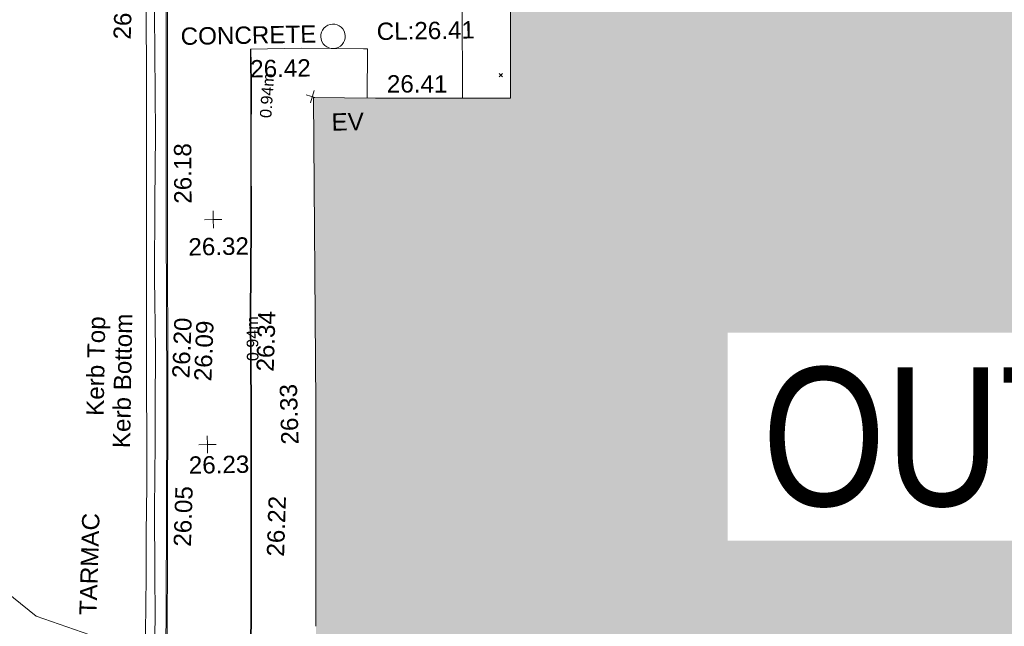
# Model space of a CAD drawing. Header units: millimetres. Extents: x -290717 to 520720, y -88450 to 287762.
# Tile 219 of 256: x -6642 to 14680, y 2741 to 15873. Entities that reach past the tile are written whole.
import ezdxf

# ---------------------------------------------------------------- set-up
doc = ezdxf.new("R2010")
doc.units = ezdxf.units.MM
doc.linetypes.add('IMPORT-UG_ELEC_LV_QLB2 _2_', pattern=[2700, 1500, -300.0000000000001, 0, -250, 150, -300.0000000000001, 0, -200])
doc.linetypes.add('IMPORT-UG_ELEC_STREET LIGHTING_QLB2 _2_', pattern=[2700, 1500, -300.0000000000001, 0, -250, 150, -300.0000000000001, 0, -200])
for name, color, linetype, lineweight, true_color in [('00_TOPO_BUILDING_OUTLINE', 5, 'Continuous', 9, 0x0000ff), ('00_TOPO_EAVE', 7, 'Continuous', 9, 0x666666), ('00_TOPO_KERB_BOTTOM', 1, 'Continuous', 9, 0xff0000), ('00_TOPO_KERB_TOP', 7, 'Continuous', 9, 0xa500a5), ('00_TOPO_LEVEL_SPOT', 7, 'Continuous', 9, 0x666666), ('00_TOPO_ROAD_MARKING_YELLOW_CONTINUOUS', 40, 'Continuous', 9, 0xffbf00), ('00_TOPO_SERV_MH', 7, 'Continuous', 9, 0x666666), ('00_UAV_BUILDING_OUTLINE', 5, 'Continuous', 9, 0x0000ff), ('00_UAV_FOOTPATH', 7, 'Continuous', 9, 0xa50000), ('01_DTM_CONTOUR_MNR', 7, 'Continuous', 9, 0xa5a552), ('12333-PUM-2D-U-0001-C01 - Rev2_REVIT IMPORT_dwg', 7, 'Continuous', 9, 0x767676), ('A_RHA_Line', 7, 'Continuous', 9, 0x00a600), ('PUM-ELECTRIC-LV-QLB2', 1, 'IMPORT-UG_ELEC_LV_QLB2 _2_', 9, 0xff0000)]:
    doc.layers.add(name, color=color, linetype=linetype, lineweight=lineweight, true_color=true_color)
for name, color, linetype, lineweight in [('00_TOPO_SURFACE', 7, 'Continuous', 9), ('00_TOPO_SURVEY_TEXT', 7, 'Continuous', 9), ('A_RHA_Detail', 7, 'Continuous', 9), ('A_RHA_Text', 7, 'Continuous', 9), ('GEN-TEXT', 7, 'Continuous', 9)]:
    doc.layers.add(name, color=color, linetype=linetype, lineweight=lineweight)
doc.styles.add('Arial Narrow', font='ARIALN.TTF', dxfattribs={"height": 3000})
doc.styles.add('Arial_1', font='arial.ttf', dxfattribs={"height": 250})
doc.styles.add('Swis721 Lt BT_2', font='swissl.ttf', dxfattribs={"height": 375})

# ---------------------------------------------------------------- blocks, each defined once
blk = doc.blocks.new('12333-PUM-2D-U-0001-C01 - Rev2_REVIT IMPORT_dwg_MSL_Eaves_SYM_1-V23-Site Location Plan Existing')
at = {"layer": '00_TOPO_EAVE', "color": 254, "true_color": 0xcccccc}
for p, q in [((145.6133892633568, -47.40567171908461), (-356.5791934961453, 116.0873754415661)), ((-116.0873754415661, -356.5791934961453), (116.0873754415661, 356.5791934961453))]:
    blk.add_line(p, q, dxfattribs=at)
blk = doc.blocks.new('12333-PUM-2D-U-0001-C01 - Rev2_REVIT IMPORT_dwg_MM-2077200-Site Location Plan Existing')
at = {"layer": '00_TOPO_LEVEL_SPOT', "color": 254, "true_color": 0xcccccc, "flags": 128}
for points in [[(0, -500.0000000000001), (0, 0), (-500.0000000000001, 0)], [(500.0000000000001, 0), (0, 0), (0, 500.0000000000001)]]:
    blk.add_lwpolyline(points, dxfattribs=at)
blk = doc.blocks.new('12333-PUM-2D-U-0001-C01 - Rev2_REVIT IMPORT_dwg_MGS62954_T2_Galway_ITM_3d_Rev1-2077680-Site Location Plan Existing')
at = {"layer": '00_TOPO_KERB_BOTTOM', "color": 254, "true_color": 0xcccccc, "flags": 128}
for points in [[(533902312.6098862, 725552899.8317559), (533902028.2907692, 725552927.037972), (533901535.7928108, 725553009.6928234), (533900993.0320566, 725553152.059094), (533900425.0853416, 725553362.1744521), (533899817.1909168, 725553767.6662233), (533899497.9170445, 725554087.6257477), (533899117.2703118, 725554620.126267), (533898791.9169234, 725555204.7652081), (533898562.9504507, 725555901.7184902), (533898507.4330766, 725556467.5827429), (533898519.1031168, 725557439.288684), (533898580.2112929, 725560401.787347), (533898637.3846443, 725563249.4189948), (533898692.6977223, 725567011.4296929), (533898764.105166, 725571026.9152713), (533898821.0019907, 725575140.1520832)], [(533902406.7209562, 725554733.7466296), (533901995.8657221, 725554790.4486661), (533901703.8005015, 725554845.7340716), (533901413.9477552, 725554941.7148325), (533901184.9161739, 725555030.6658386), (533900945.6987429, 725555220.787759), (533900757.2845389, 725555448.4441018), (533900555.6351663, 725555792.166817), (533900457.9556316, 725556095.6151655), (533900372.1557394, 725556578.1790016), (533900349.3714095, 725557049.0962582), (533900358.1343611, 725557695.5775027), (533900376.3072827, 725558557.3784035), (533900416.9325889, 725560925.2417153), (533900455.2746164, 725562920.2742714), (533900477.3235247, 725564917.7499535), (533900523.5078477, 725566867.1164116), (533900549.7813957, 725568583.1807082), (533900574.8406405, 725569954.730505), (533900575.4439867, 725570355.6979723), (533900579.3568386, 725570683.2197897)]]:
    blk.add_lwpolyline(points, dxfattribs=at)
at = {"layer": '00_TOPO_KERB_TOP', "color": 254, "true_color": 0xcccccc, "flags": 128}
for points in [[(533902315.1084365, 725552925.9429057), (533902031.7150818, 725552953.0605369), (533901541.3023149, 725553035.3654349), (533901000.9291083, 725553177.1054511), (533900437.0771124, 725553385.7059432), (533899833.9162972, 725553788.0401927), (533899518.004686, 725554104.6302352), (533899139.4705249, 725554634.1754014), (533898816.0552231, 725555215.3317269), (533898588.7731521, 725555907.157842), (533898533.6789165, 725556468.7092297), (533898545.3302878, 725557438.8607025), (533898606.4362823, 725560401.2536062), (533898663.6111929, 725563248.9629108), (533898718.924713, 725567011.003688), (533898790.33236, 725571026.5006781), (533898847.2299751, 725575139.7946573)], [(533902402.8215289, 725554753.1787164), (533901992.4382202, 725554809.8156226), (533901702.0865341, 725554864.7766708), (533901413.896065, 725554960.2069913), (533901188.0127376, 725555047.9352822), (533900952.6188555, 725555235.0183756), (533900766.4536289, 725555459.9573332), (533900566.6439868, 725555800.5441239), (533900470.0040189, 725556100.762986), (533900384.6440414, 725556580.8526114), (533900361.9471598, 725557049.962446), (533900370.7011331, 725557695.7813112), (533900388.8733305, 725558557.5478688), (533900429.4989423, 725560925.4289924), (533900467.8420909, 725562920.5198884), (533900489.8905282, 725564917.9529237), (533900536.0738865, 725566867.278651), (533900562.3482256, 725568583.3946295), (533900587.4098759, 725569955.0760816), (533900588.0134627, 725570356.203456), (533900591.8533521, 725570676.5845354)]]:
    blk.add_lwpolyline(points, dxfattribs=at)
at = {"layer": '00_TOPO_ROAD_MARKING_YELLOW_CONTINUOUS', "color": 254, "true_color": 0xcccccc, "flags": 128}
for points in [[(533898370, 725554850), (533898200.0000001, 725555260), (533898100, 725555620.0000001), (533898050.0000001, 725556290.0000001), (533898090, 725558090.0000001), (533898120, 725559300.0000001), (533898140, 725560250), (533898170.0000001, 725561270), (533898190.0000002, 725562430.0000002), (533898200.0000001, 725563280.0000001), (533898220, 725564630), (533898240, 725565580.0000001), (533898270, 725567210), (533898320.0000001, 725570100.0000001), (533898340, 725571540.0000001), (533898360.0000001, 725573280), (533898380.0000001, 725574770), (533898400.0000001, 725576270.0000001), (533898420.0000001, 725577800.0000001), (533898430.0000002, 725579310.0000002), (533898470, 725580820.0000001), (533898490.0000001, 725582610), (533898530.0000001, 725584460.0000001)], [(533898520.0000001, 725572300.0000001), (533898510.0000001, 725570650), (533898490.0000001, 725568890), (533898450.0000001, 725567410), (533898420.0000001, 725565760.0000001), (533898410.0000001, 725564220.0000001), (533898380.0000001, 725562960.0000001), (533898370, 725562200.0000002), (533898330.0000001, 725560760.0000001), (533898310.0000002, 725559380), (533898300.0000001, 725558440.0000002), (533898260.0000001, 725557240), (533898240, 725556200.0000002), (533898270, 725555860), (533898320.0000001, 725555510.0000001), (533898550.0000001, 725554980)]]:
    blk.add_lwpolyline(points, dxfattribs=at)
at = {"layer": '00_TOPO_SERV_MH', "color": 254, "true_color": 0xcccccc}
blk.add_ellipse((533902374.2274181, 725570929.9879426), major_axis=(216.1029730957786, 155.3240004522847), ratio=0.9982925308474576, dxfattribs=at)
at = {"layer": '00_TOPO_SURFACE', "color": 254, "true_color": 0xcccccc, "flags": 128}
blk.add_lwpolyline([(533900579.3568391, 725570683.21979), (533901689.8742043, 725570687.5312319), (533903030.1152928, 725570645.2484448)], dxfattribs=at)
at = {"layer": '00_UAV_FOOTPATH', "color": 254, "true_color": 0xcccccc, "flags": 128}
for points in [[(533912743.0821864, 725601474.3582332), (533909811.0821863, 725601532.3582335), (533907744.9682671, 725601567.8430152), (533905677.0821864, 725601603.3582332), (533905647.3213692, 725598671.9177301), (533905637.0821863, 725597663.3582331), (533905559.9370086, 725593672.8485802), (533905549.0821863, 725593111.3582331), (533905496.0821863, 725591387.3582332), (533905455.9191456, 725588674.2305524), (533905381.9111588, 725583674.7804447), (533905373.0821864, 725583078.3582332), (533905292.5981604, 725578675.5991973), (533905268.2809445, 725577345.3620304), (533905213.6296643, 725573676.2337424), (533905152.102079, 725569545.450305)], [(533903030.1152925, 725570645.2484447), (533903116.0273523, 725570643.1427392), (533903091.7612136, 725569583.0395148)]]:
    blk.add_lwpolyline(points, dxfattribs=at)
at = {"layer": '01_DTM_CONTOUR_MNR', "color": 254, "true_color": 0xcccccc, "flags": 128}
blk.add_lwpolyline([(533896880.8435122, 725558065.9429215), (533895730.0000001, 725558490), (533894604.6720399, 725559430.9759119)], dxfattribs=at)
at = {"xscale": 0.375, "yscale": 0.375, "zscale": 0.375}
for name, p in [('12333-PUM-2D-U-0001-C01 - Rev2_REVIT IMPORT_dwg_MSL_Eaves_SYM_1-V23-Site Location Plan Existing', (533901904.1759095, 725569632.7678872)), ('12333-PUM-2D-U-0001-C01 - Rev2_REVIT IMPORT_dwg_MM-2077200-Site Location Plan Existing', (533899710.0000001, 725567010.0000001)), ('12333-PUM-2D-U-0001-C01 - Rev2_REVIT IMPORT_dwg_MM-2077200-Site Location Plan Existing', (533899500.0000001, 725562140.0000001))]:
    blk.add_blockref(name, p, dxfattribs=at)
at = {"layer": '00_TOPO_BUILDING_OUTLINE', "color": 251, "true_color": 0x666666, "insert": (533901099.4757044, 725562109.1923671), "char_height": 375, "width": 1495.902363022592, "attachment_point": 1, "rotation": 90.6589481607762, "line_spacing_factor": 1.005061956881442, "style": 'Swis721 Lt BT_2'}
blk.add_mtext('26.33', dxfattribs=at)
at = {"layer": '00_TOPO_EAVE', "insert": (533902308.54504, 725569263.9386755), "char_height": 375, "width": 736.078940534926, "attachment_point": 1, "line_spacing_factor": 1.005061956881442, "style": 'Swis721 Lt BT_2'}
blk.add_mtext('EV', dxfattribs=at)
at = {"layer": '00_TOPO_KERB_BOTTOM', "color": 251, "true_color": 0x666666, "char_height": 375, "attachment_point": 1, "line_spacing_factor": 1.005061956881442, "style": 'Swis721 Lt BT_2'}
for s, insert, width, rotation in [('Kerb Bottom', (533897447.6453928, 725562104.0454916), 3414.456504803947, 88.01332898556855), ('26.09', (533899234.115355, 725563526.3267175), 1495.902363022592, 86.76301276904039), ('26.22', (533900741.6845094, 725559701.6129538), 1495.902363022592, 87.18756941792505)]:
    blk.add_mtext(s, dxfattribs=dict(at, insert=insert, width=width, rotation=rotation))
at = {"layer": '00_TOPO_KERB_TOP', "color": 251, "true_color": 0x666666, "char_height": 375, "attachment_point": 1, "line_spacing_factor": 1.005061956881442, "style": 'Swis721 Lt BT_2'}
for s, insert, width, rotation in [('26.38', (533897615.546991, 725570951.8355778), 1495.902363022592, 87.12388858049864), ('Kerb Top', (533896887.7849798, 725562812.6642658), 2493.170605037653, 88.01332898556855), ('26.20', (533898759.829088, 725563599.7715564), 1495.902363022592, 86.76301276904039), ('26.34', (533900586.7123293, 725563710.9285742), 1495.902363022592, 87.16416300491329)]:
    blk.add_mtext(s, dxfattribs=dict(at, insert=insert, width=width, rotation=rotation))
at = {"layer": '00_TOPO_LEVEL_SPOT', "char_height": 375, "width": 1495.902363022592, "attachment_point": 1, "line_spacing_factor": 1.005061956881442, "style": 'Swis721 Lt BT_2'}
for s, insert in [('26.32', (533899162.1156105, 725566614.3443627)), ('26.23', (533899088.2469532, 725561891.3058218))]:
    blk.add_mtext(s, dxfattribs=dict(at, insert=insert))
at = {"layer": '00_TOPO_ROAD_MARKING_YELLOW_CONTINUOUS', "color": 251, "true_color": 0x666666, "char_height": 375, "width": 1495.902363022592, "attachment_point": 1, "line_spacing_factor": 1.005061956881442, "style": 'Swis721 Lt BT_2'}
for s, insert, rotation in [('26.18', (533898871.9929248, 725567366.1704471), 89.29224370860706), ('26.05', (533898728.0215479, 725559951.3491952), 87.18756941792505)]:
    blk.add_mtext(s, dxfattribs=dict(at, insert=insert, rotation=rotation))
at = {"layer": '00_TOPO_SERV_MH', "insert": (533903320.7948849, 725571207.7024871), "char_height": 375, "width": 2440.932744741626, "attachment_point": 1, "line_spacing_factor": 1.005061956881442, "style": 'Swis721 Lt BT_2'}
blk.add_mtext('CL:26.41', dxfattribs=at)
at = {"layer": '00_TOPO_SURFACE', "color": 251, "true_color": 0x666666, "insert": (533900568.4314215, 725570445.8167081), "char_height": 375, "width": 1495.902363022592, "attachment_point": 1, "line_spacing_factor": 1.005061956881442, "style": 'Swis721 Lt BT_2'}
blk.add_mtext('26.42', dxfattribs=at)
at = {"layer": '00_TOPO_SURVEY_TEXT', "color": 251, "true_color": 0x666666, "insert": (533899073.6102784, 725571176.2512181), "char_height": 375, "width": 3286.236302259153, "attachment_point": 1, "line_spacing_factor": 1.005061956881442, "style": 'Swis721 Lt BT_2'}
blk.add_mtext('CONCRETE', dxfattribs=at)
at = {"layer": '00_TOPO_SURVEY_TEXT', "color": 251, "true_color": 0x666666, "insert": (533896660.658553, 725558504.2029666), "char_height": 375, "width": 2450.430537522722, "attachment_point": 1, "rotation": 87.31838460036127, "line_spacing_factor": 1.005061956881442, "style": 'Swis721 Lt BT_2'}
blk.add_mtext('TARMAC', dxfattribs=at)
at = {"layer": '00_UAV_BUILDING_OUTLINE', "color": 251, "true_color": 0x666666, "insert": (533903525.1007917, 725570068.9356643), "char_height": 375, "width": 1495.902363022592, "attachment_point": 1, "rotation": 359.0076727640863, "line_spacing_factor": 1.005061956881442, "style": 'Swis721 Lt BT_2'}
blk.add_mtext('26.41', dxfattribs=at)
blk = doc.blocks.new('12333-PUM-2D-U-0001-C01 - Rev2_REVIT IMPORT_dwg-1620468-Site Location Plan Existing')
at = {"layer": 'GEN-TEXT', "color": 253, "true_color": 0xaaaaaa}
for p, q in [((264876.9948137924, -45864.71151770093), (264947.7054919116, -45794.00083958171)), ((264947.7054919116, -45864.71151770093), (264876.9948137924, -45794.00083958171))]:
    blk.add_line(p, q, dxfattribs=at)
blk.add_blockref('12333-PUM-2D-U-0001-C01 - Rev2_REVIT IMPORT_dwg_MGS62954_T2_Galway_ITM_3d_Rev1-2077680-Site Location Plan Existing', (-533641079.6498471, -725615854.3561786))
at = {"layer": 'PUM-ELECTRIC-LV-QLB2', "char_height": 250, "width": 1160.025439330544, "attachment_point": 2, "line_spacing_factor": 0.9417779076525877, "style": 'Arial_1'}
for insert, rotation in [((259717.1657058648, -46170.79930394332), 85.09663665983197), ((259308.9426232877, -51438.02735189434), 89.74427133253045)]:
    blk.add_mtext('0.94m', dxfattribs=dict(at, insert=insert, rotation=rotation))

msp = doc.modelspace()

# ---------------------------------------------------------------- hatches: boundary and pattern name
at = {"layer": 'A_RHA_Detail', "true_color": 0xc0c0c0}
h = msp.add_hatch(color=9, dxfattribs=at)
h.paths.add_polyline_path([(-80880.60083898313, -68502.79057078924), (-80400.86592458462, -68483.4150911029), (-80400.86592458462, -62984.64684182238), (-24474.85765180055, -63009.32043784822), (-24456.14471274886, -50840.30023854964), (-36622.55041054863, -50831.65104346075), (-36622.5504104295, -44228.57792609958), (-50959.05265825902, -44213.68205212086), (-50959.05265825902, -42573.78171509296), (-54563.93258049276, -42571.21897729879), (-54565.69773355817, -45054.17447471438), (-92408.82109324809, -45027.27149617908), (-92411.78875845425, -49201.74309219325), (-100061.9988811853, -49201.74309219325), (-100052.221444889, -64852.82557835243), (-86120.90825231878, -64852.82557835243), (-86092.16626519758, -62957.90041523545), (-84861.10047611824, -62957.90041520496), (-84854.79054275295, -68240.10973718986), (-80870.60226895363, -68240.10973718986)])
h.paths.add_polyline_path([(-137238.9269955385, -68461.93840922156), (-132719.7426408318, -68433.06336920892), (-132847.0731201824, -62850.0428228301), (-130454.6837966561, -62916.63108081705), (-130498.2830220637, -61355.8539363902), (-117581.136331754, -61423.42893434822), (-117492.3908565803, -49183.91309186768), (-125136.5200282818, -49178.47881939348), (-125133.5727033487, -45032.61887132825), (-163007.1824077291, -45005.69421944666), (-163007.1824077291, -44090.29634113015), (-163123.8521375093, -44090.21339942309), (-163122.6389897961, -42383.751842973), (-166563.8543420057, -42383.75184295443), (-166565.0349082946, -44044.3982420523), (-193158.4656786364, -44025.49275802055), (-193195.152889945, -62863.6565097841), (-137269.7106414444, -62916.63108078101), (-137254.3708868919, -65679.90523788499)])
h.paths.add_polyline_path([(120310.9497607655, -32334.2823016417), (120312.4652266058, -31610.73011961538), (133451.2244789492, -31638.24899384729), (133469.2230092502, -19717.98315777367), (121295.7536929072, -19692.48606427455), (121319.8434528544, -8190.941560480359), (112277.0825929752, -8172.001674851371), (112263.1769726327, -14811.12345451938), (78285.85310969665, -14739.95861435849), (78292.82277619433, -8167.077575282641), (76545.55099677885, -8163.40371230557), (69355.76844230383, -8152.931592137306), (69353.66597202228, -9156.746357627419), (68372.60878942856, -9154.691552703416), (68372.60878942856, -13705.52853212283), (69333.72334743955, -13707.54156767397), (69325.07112544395, -16249.53369225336), (66623.4489111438, -16249.53369225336), (66619.79243932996, -17995.29925522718), (65989.07757491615, -17995.29925522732), (65985.44262769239, -19730.78799479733), (57152.23993372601, -19712.28702423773), (57127.42535098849, -31559.89461998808), (70277.87165423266, -31587.43801817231), (70277.87165428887, -32271.74147154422), (78263.96947906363, -32285.12944888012), (78266.62669288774, -31019.79372153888), (112335.8856506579, -31091.15111856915), (112335.8856506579, -32317.57330550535), (119781.4233959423, -32333.17321910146)])
h.paths.add_polyline_path([(7503.71740934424, -1791.43926322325), (15482.43097389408, -674.0213230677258), (15484.0826184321, 148.1327206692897), (56188.28042539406, 205.5276654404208), (56155.8432600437, 14338.31663138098), (18016.62665932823, 14236.4814953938), (17967.9025208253, 34313.18372075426), (21727.10644861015, 34324.06926249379), (21708.9097307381, 40608.10218319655), (18009.66447156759, 40608.10218325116), (17995.54603703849, 45483.75063445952), (9770.084212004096, 45420.63294734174), (3966.216019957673, 45443.14492469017), (3984.771235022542, 14176.56786831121), (1023.062455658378, 14176.56786840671), (-276.5134647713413, 14190.52623465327), (-231.6790044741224, 5976.811441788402), (-226.4491536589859, 193.7444677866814), (1220.250839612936, 179.5999159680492), (7477.609307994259, 143.2867556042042), (7488.638446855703, -674.0213230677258)])
h.paths.add_polyline_path([(77755.59663317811, 53.47451145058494), (77729.51881611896, 1699.844979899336), (94464.47132486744, 1659.976083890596), (94606.37913471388, 17991.39023626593), (88810.41901146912, 18015.03260816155), (88799.89418497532, 14436.74271609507), (69413.88950349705, 14457.87738898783), (69377.35724448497, 99.62816357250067), (70760.85642036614, 92.0068082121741)])
h.paths.add_polyline_path([(61252.12079698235, 46453.95617369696), (105774.7348988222, 46472.68783510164), (105768.2642197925, 61852.61234310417), (92285.13876306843, 61852.61234310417), (92308.59670397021, 65784.30757142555), (96107.46680002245, 65767.6044524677), (96059.6808111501, 75209.20847378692), (101084.8427276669, 75071.88872768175), (104988.0046543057, 74765.36560410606), (108403.6894220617, 74363.84089439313), (112009.2703903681, 73787.25420864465), (115645.3524814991, 73049.69667210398), (116890.8108050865, 72761.69136255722), (120208.9929832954, 71893.18353872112), (120865.241739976, 71703.68487155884), (124135.6329505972, 70669.67317909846), (127435.6253142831, 69480.50055823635), (127820.4368655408, 69394.93141813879), (128274.3081769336, 69331.69585757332), (128731.879114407, 69306.66104520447), (129189.9401456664, 69320.00258265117), (129645.2782985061, 69371.62688830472), (130094.6997111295, 69461.17185607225), (130535.0520071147, 69588.00939078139), (130963.2464342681, 69751.2498188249), (131376.279516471, 69949.74812593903), (131771.254123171, 70182.11198906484), (132162.5575600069, 70460.54046602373), (132496.0921582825, 70741.69081117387), (132820.8713676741, 71064.98072578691), (133117.4593294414, 71414.31364276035), (133383.77568926, 71787.23923958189), (133616.5473239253, 72178.53728446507), (133817.1647262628, 72590.54524901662), (133982.6025969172, 73017.89547517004), (134111.7005086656, 73457.59040804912), (134203.5529320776, 73906.545904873), (134257.5155882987, 74361.61286220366), (134272.5462649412, 74819.59931534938), (134250.5259874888, 75277.29281749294), (134189.6227572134, 75731.48297750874), (134090.9274700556, 76178.98397761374), (133955.1324028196, 76616.65691996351), (133783.1900598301, 77041.4318434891), (133576.3064937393, 77450.3292564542), (133335.9328436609, 77840.48103831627), (133063.7551572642, 78209.15055536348), (132761.6825665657, 78553.75185442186), (132431.8338935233, 78871.86780505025), (132076.5227904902, 79161.26705200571), (131698.2415079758, 79419.91966864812), (131299.6434187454, 79646.01139199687), (131093.5942456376, 79746.34209763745), (132146.0467355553, 83110.22226149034), (122787.763295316, 86282.54285521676), (121604.3555410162, 82800.35918872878), (117095.9864226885, 83870.84033788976), (116841.9598400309, 83526.35449576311), (116120.5435466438, 91221.9361197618), (110237.7341284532, 91274.27491024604), (110194.3680786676, 90435.39030217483), (104988.0046543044, 90486.49901569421), (104973.2761846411, 94309.82427956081), (103746.1314668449, 94309.82427962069), (103839.9937121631, 122852.1474272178), (96365.09202303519, 122931.9599471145), (96350.3400238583, 123952.416858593), (104555.5505249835, 123902.1925258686), (104607.3234457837, 120248.5396157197), (125502.5015002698, 120134.193340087), (125662.0200253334, 137657.3796883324), (114479.5865733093, 137699.2256881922), (114382.3062641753, 129149.9458158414), (104644.1590035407, 129187.997507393), (104577.9931702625, 126217.3903165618), (101184.4926405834, 126159.1566967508), (101264.6166812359, 135959.2655565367), (89967.23177303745, 135988.8856164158), (89927.63362986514, 125823.6463181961), (93630.53562299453, 125840.7948842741), (93580.6568888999, 122931.9599471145), (88697.38835373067, 122904.7310127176), (88679.38989541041, 95739.0914377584), (86378.25848993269, 95739.0914377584), (86378.18187189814, 96178.10083375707), (83279.5074328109, 96200.92083330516), (83273.62493422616, 95735.74732136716), (70169.67509616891, 95733.22421950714), (70166.2684274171, 96272.07409350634), (66674.99731291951, 96257.14073659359), (66654.74538556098, 95755.71092140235), (65784.77231076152, 95755.71092140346), (65887.65094981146, 117470.6305650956), (53473.34271625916, 117487.9046429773), (53434.44066306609, 98570.4634906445), (40649.41626913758, 98570.46349066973), (40610.16711556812, 94406.01479082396), (38853.82372865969, 94410.36303444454), (38848.65589191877, 89463.65332732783), (40612.46601909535, 89518.45976927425), (40665.38257359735, 86257.73741131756), (38372.19584673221, 86305.7230928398), (38369.79373532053, 76901.0507917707), (50937.95125076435, 76944.40198877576), (50922.88567283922, 74598.78180893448), (56484.90611318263, 74588.85093774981), (56484.9061131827, 75194.85181998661), (92465.40372273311, 75233.02581663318), (92645.92783659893, 71766.64845097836), (89810.5550181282, 69362.83965827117), (85313.16173971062, 69360.94750424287), (85313.16173971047, 66907.40508090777), (75210.14498260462, 66903.15451592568), (75210.14498260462, 63815.70944554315), (70819.40014306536, 63815.70999204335), (70819.21601502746, 64253.35708063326), (69456.8341568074, 64253.35708063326), (69455.71957374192, 66901.99623168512), (61303.3285675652, 66898.56680686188), (61304.56054652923, 63970.32021231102), (70500.41048205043, 63970.32021223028), (70500.40885431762, 61852.59006210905), (61245.64388480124, 61848.69637492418), (61252.12079698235, 46455.07044720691)])
h.paths.add_polyline_path([(-17153.16561239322, 48569.32684293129), (-17153.16561227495, 60770.38083690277), (-29362.88357762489, 60774.7042869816), (-29362.88357762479, 67399.20394583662), (-43507.25361058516, 67405.01911302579), (-43488.53133082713, 69093.07334179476), (-45766.41866234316, 69109.32868391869), (-45794.34620035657, 67405.01911302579), (-47272.11273197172, 67404.21245453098), (-47272.44887636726, 66454.91798912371), (-86004.56386335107, 66468.6329952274), (-86006.66970790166, 60521.58362724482), (-92662.8772251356, 60521.58362724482), (-92666.53762789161, 50184.35611936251), (-79752.016597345, 50179.78302554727), (-79752.016597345, 48591.49323813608), (-17157.71631240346, 48569.32845421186)])
h.paths.add_polyline_path([(-201056.4185879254, 48628.75479108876), (-138377.9751621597, 48634.64535782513), (-138377.9751621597, 50133.28202330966), (-125467.710581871, 50134.49533928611), (-125468.6909603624, 60566.19036866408), (-132186.8595615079, 60565.86652591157), (-132187.4203588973, 66533.01978768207), (-170643.3098734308, 66805.61809689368), (-170643.3098732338, 67738.78475851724), (-200340.0100486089, 67488.93693767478), (-200348.7175167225, 60827.7802510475), (-201057.5650552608, 60827.71357562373), (-201056.6510294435, 51102.0431337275)])
h.paths.add_polyline_path([(-240051.5126725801, 54769.1949116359), (-239444.4902595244, 54811.10754483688), (-239186.5396225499, 54841.92927608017), (-238764.8191578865, 54940.98166103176), (-238382.4735933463, 55122.46891391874), (-237990.3402229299, 55354.87497237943), (-237269.2031026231, 55936.21514997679), (-237030.2712443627, 56228.66101920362), (-236793.0039600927, 56569.31473977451), (-236554.5880579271, 57004.26389721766), (-236432.7219585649, 57267.46508911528), (-236300.0815274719, 57753.26239002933), (-236250.7285154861, 58017.17885687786), (-236235.6490610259, 58516.21786795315), (-236233.2538430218, 58987.85640057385), (-236213.702979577, 59823.48083772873), (-236363.8287856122, 59820.8603820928), (-236634.0279869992, 60698.06075831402), (-236391.9547756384, 61432.1972634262), (-236225.4740089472, 61435.10319604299), (-236201.6036570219, 62637.68779599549), (-232563.5271750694, 62639.28734435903), (-232563.5271750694, 63049.03842407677), (-232732.1945866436, 63049.15302221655), (-232860.1521278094, 63457.9589027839), (-232731.6068089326, 63914.24862701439), (-232560.8209657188, 63914.24862701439), (-232521.9864006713, 70597.99604498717), (-240628.6947850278, 70598.85496274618), (-240629.7923196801, 72350.98321581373), (-246412.6011213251, 72347.36085937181), (-246412.6011213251, 70616.45923939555), (-254449.5805725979, 70618.60952619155), (-254454.637144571, 70754.06491724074), (-254469.7140363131, 73191.6627625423), (-263883.2532625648, 73267.83063692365), (-263902.4181505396, 68260.74348557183), (-263714.8217520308, 68259.82096576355), (-263552.9672900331, 67819.6543439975), (-263719.0883117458, 67392.20684197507), (-263913.629869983, 67392.20684288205), (-263956.7001914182, 58633.76423459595), (-260181.1963171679, 58611.22607638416), (-260192.3146984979, 56354.25111578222), (-257184.684388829, 56339.46086010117), (-257213.4419958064, 57092.93866025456), (-257338.5163846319, 57093.27331227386), (-257471.0109295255, 57531.7457231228), (-257338.5163845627, 58062.22513700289), (-257203.4956297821, 58064.06881293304), (-257173.5751889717, 58598.54056827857), (-256478.2273617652, 58575.27357918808), (-256478.2273617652, 58788.51859477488), (-256013.0091299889, 58911.92701537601), (-255397.0786589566, 58780.99767608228), (-255397.0786664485, 58595.98242230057), (-243809.8853614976, 58585.92793205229), (-243805.3570672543, 58352.04527760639), (-243740.9394682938, 57884.52572396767), (-243619.083060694, 57421.84877501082), (-243424.3877541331, 56943.65915328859), (-243247.1437899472, 56608.24157716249), (-243003.0710577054, 56249.99021479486), (-242732.2093200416, 55932.75703086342), (-242371.7230179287, 55603.12658814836), (-242141.2551255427, 55424.88676771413), (-241804.9643038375, 55216.88439829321), (-241529.464082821, 55077.02869058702), (-241100.6275144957, 54917.18295005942), (-240836.2134980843, 54840.82833179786), (-240453.4486196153, 54788.6078413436), (-240203.3756532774, 54776.52967577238)])
h.paths.add_polyline_path([(40276.69022620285, 59895.3641775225), (40328.62676026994, 69196.9439153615), (36588.99968782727, 69217.82459101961), (36619.46637569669, 74674.25962431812), (32264.36460075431, 74687.02318924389), (32233.48293864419, 69156.26826309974), (11916.69390488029, 69269.70959690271), (11966.66200108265, 78218.75165977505), (29087.50901742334, 78123.15526811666), (29143.44567202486, 88141.13700481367), (15719.34879623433, 88216.09212957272), (15732.60379610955, 90589.99788900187), (4594.294101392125, 90652.19003492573), (4525.129359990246, 78265.12250452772), (10096.76365550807, 78234.01258734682), (10077.43887221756, 74773.03821913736), (4547.641142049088, 74803.91453678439), (4465.579974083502, 60107.16002351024), (19125.89094757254, 60025.30234268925), (19139.86249371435, 62527.53804648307), (31738.59196305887, 62457.19146407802), (31724.55430855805, 59943.11609818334), (38369.79364222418, 59906.01157297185)])
h.paths.add_polyline_path([(-246083.0241259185, 72334.29150213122), (-246083.0594797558, 72334.30275087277), (-246208.2905500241, 72334.29150213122)])
h.paths.add_polyline_path([(-114575.3004830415, 112178.0758696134), (-114575.3246436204, 112178.0758696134), (-114707.2752166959, 115801.5811617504)])
h.paths.add_polyline_path([(-154699.9178766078, 101760.4080976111), (-114382.0503338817, 101776.0542915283), (-114382.0503338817, 106926.936016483), (-113755.641395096, 106927.1791078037), (-113757.5507412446, 111847.2721532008), (-114431.6837526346, 111847.2721532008), (-114431.8098651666, 112178.075869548), (-114575.3004830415, 112178.0758696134), (-114578.9984943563, 121707.2390834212), (-123056.9849702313, 121707.2390834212), (-123068.8201032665, 156452.7036899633), (-119381.2340625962, 156454.1347343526), (-119381.2340625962, 160165.8603541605), (-115501.031452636, 160167.3661472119), (-115503.3750945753, 166206.5793118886), (-132411.7987151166, 166599.6604729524), (-132411.8243306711, 166665.6603411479), (-135275.0124468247, 166664.5489553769), (-135275.0124468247, 166628.1883102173), (-135911.3205077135, 166628.1944503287), (-135911.3479256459, 166352.1604668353), (-152521.1633846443, 166345.7145607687), (-152518.3680955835, 159142.6836790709), (-150699.3133726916, 159117.9265656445), (-150755.6690356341, 122560.6912032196), (-151059.2005266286, 122560.6912032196), (-151061.0981347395, 121302.4374931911), (-154138.3148337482, 121372.6012653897), (-154138.3148337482, 121865.183451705), (-154704.3888425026, 121867.2611370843), (-154688.5451973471, 119352.3937021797), (-154745.5933227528, 119352.3715636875), (-154745.5763474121, 118722.1532660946), (-160794.1544526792, 118748.744283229), (-160794.1544527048, 119410.5425977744), (-163852.1622693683, 119422.408321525), (-163855.0715294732, 118762.2003111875), (-167568.6765459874, 118778.5256058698), (-166634.6619849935, 124395.1277019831), (-166843.6206842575, 124471.2090400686), (-167568.6765459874, 124707.6250904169), (-168028.2173235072, 124841.3808643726), (-168630.5006276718, 124991.3056740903), (-169238.2056070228, 125117.4693074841), (-169850.3952285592, 125219.6772877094), (-170466.1255403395, 125297.7720169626), (-171089.1102599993, 125351.8553033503), (-171704.4065937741, 125381.1774254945), (-172325.0479971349, 125386.3595015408), (-172782.2248668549, 125374.5832363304), (-173401.7764236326, 125337.4554476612), (-174019.3926983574, 125276.0328036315), (-174634.1213722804, 125190.4100127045), (-175245.0145766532, 125080.7190996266), (-176047.1958093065, 124895.7675261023), (-176665.4852587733, 124724.7228134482), (-177045.3001228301, 124609.1129151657), (-177631.5127793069, 124405.2077276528), (-176665.4852586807, 118818.5158793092), (-177558.9402083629, 118822.4435769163), (-177662.2853368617, 125263.4341236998), (-176365.3912352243, 126542.9270807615), (-159462.2970490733, 126319.9103917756), (-157057.7396790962, 128609.0850976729), (-157060.6673204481, 136153.1661957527), (-158638.8016610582, 137740.2441626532), (-159352.3735831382, 137740.2441626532), (-161634.4140635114, 140201.1078539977), (-168727.9404946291, 140256.8191147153), (-171035.0401162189, 137942.884730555), (-174184.1459014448, 137942.884730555), (-176460.1168228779, 140292.2858551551), (-177341.68569345, 140292.285855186), (-177341.7114445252, 140358.4281613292), (-183428.5803825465, 140356.0660244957), (-185921.6385984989, 137917.4639097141), (-185921.6385985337, 131757.309115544), (-186906.8767412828, 131756.9267734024), (-187725.3914540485, 130809.9989183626), (-187724.0588902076, 127376.1828149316), (-186481.0281350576, 126304.557648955), (-186479.4846755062, 122327.2959175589), (-185176.2828158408, 121059.4673825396), (-180304.1129154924, 121059.4673825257), (-180304.1136492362, 118802.0484409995), (-193555.3706955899, 118802.0484409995), (-193555.3686998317, 133117.8341649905), (-192593.6442938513, 133118.2073819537), (-192593.6442938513, 134200.8158367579), (-192224.6284783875, 134200.9592041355), (-192225.5653014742, 136615.0101267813), (-192595.0012461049, 136615.0101267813), (-192595.4357332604, 137734.4745166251), (-193589.2709668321, 137734.4746851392), (-193589.2685988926, 147474.5705834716), (-193163.2062206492, 147492.8644728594), (-192606.8095195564, 147551.4951472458), (-192359.9383250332, 147589.5931622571), (-192199.8207947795, 147616.5827293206), (-191882.7548926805, 147682.9245600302), (-191568.5380071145, 147761.6632019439), (-191020.2573150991, 147932.4221712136), (-190950.5841382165, 147955.8263236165), (-190647.7999969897, 148070.951423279), (-190349.769078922, 148197.8750093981), (-190056.9509284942, 148336.4013817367), (-189769.7970512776, 148486.316942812), (-189375.4954991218, 148717.2624196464), (-189132.9060261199, 148873.2749095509), (-188867.5421091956, 149059.0543930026), (-188609.6764469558, 149255.1087866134), (-188354.9814056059, 149465.3525772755), (-188079.6339208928, 149713.8792482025), (-187884.9836199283, 149901.8220103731), (-187538.2510284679, 150274.4802367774), (-187446.2998447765, 150378.396083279), (-187241.3270201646, 150629.2310214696), (-187046.3599558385, 150887.9197697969), (-186861.699277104, 151154.0634500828), (-186546.1373636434, 151669.8298752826), (-186524.4196769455, 151707.063245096), (-163675.289831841, 151669.8298752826), (-163687.5843044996, 148134.0767945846), (-157303.6541541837, 148136.4921063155), (-157303.6541541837, 155759.9150161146), (-157557.4317586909, 155765.0384228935), (-157555.9168973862, 166678.0466575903), (-187009.2021991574, 166699.7464767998), (-187013.0952111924, 162054.4009359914), (-188707.1775469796, 162044.5925187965), (-188705.9961893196, 155021.5333641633), (-188737.9999316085, 154650.5326603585), (-188799.0133970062, 154283.1866125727), (-188857.2045401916, 154035.4341107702), (-188966.1106131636, 153679.3368924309), (-189102.6200311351, 153332.8820747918), (-189265.8911677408, 152998.2056672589), (-189454.9174010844, 152677.3710606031), (-189645.2484685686, 152421.322012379), (-189916.9563410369, 152104.2450531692), (-190212.7041973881, 151809.4634871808), (-190530.6686598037, 151538.7947475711), (-190868.889367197, 151293.9075915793), (-191225.2810786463, 151076.3118324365), (-191597.6465194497, 150887.3490190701), (-192092.8415776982, 150682.5621956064), (-192485.2937347, 150569.6612301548), (-192903.8930807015, 150482.2408890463), (-193187.215491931, 150440.8868273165), (-193594.1866364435, 150407.1257787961), (-193594.5953882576, 151459.989522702), (-205369.2399268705, 151455.4201248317), (-205354.452352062, 113350.0822379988), (-207187.1580384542, 113349.3709450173), (-207184.3024929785, 105991.0636522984), (-205312.8709512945, 105991.0636522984), (-205311.2365670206, 101769.6553082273), (-175488.645120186, 101781.2285901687), (-175488.645120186, 110889.6985621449), (-154703.462766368, 110897.5679794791), (-154700.5193329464, 103310.2697088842)])
h.paths.add_polyline_path([(193735.9435692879, 113047.8274775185), (208865.0938716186, 114991.026643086), (208976.1154122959, 114126.6471161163), (216447.8967330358, 115086.3281915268), (216038.7305308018, 118271.970241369), (232648.5073383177, 120405.3421627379), (233425.9936153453, 114352.0734369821), (240632.2017567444, 115277.6440986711), (239854.8412683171, 121329.9334728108), (256406.8682407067, 123455.8879629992), (257091.7572256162, 118089.1198988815), (264572.287122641, 119040.8180953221), (261877.8350554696, 138524.7609215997), (259178.7147038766, 138221.6086023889), (259197.3483654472, 137439.0084132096), (254686.1480587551, 136897.0007613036), (255412.6810205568, 131314.8303174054), (240852.7447965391, 129522.4514055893), (239771.0426540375, 137918.8519126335), (240649.582243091, 138010.1984551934), (240062.3063116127, 142776.6750342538), (239165.7694641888, 142685.0143484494), (237630.9646614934, 151018.3171733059), (266172.8791088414, 154560.7889781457), (271297.187694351, 142612.4006970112), (276531.7397502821, 144861.0987145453), (274941.5029779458, 148527.903728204), (302074.530765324, 160134.9084326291), (300215.9323773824, 164320.1841173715), (301528.161327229, 164907.0997990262), (300405.1237791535, 167477.8916353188), (299016.6944531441, 166945.7181825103), (295626.7488506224, 174518.7544287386), (294333.0289184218, 177537.1551681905), (287288.847594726, 174518.7544287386), (289427.6893504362, 169661.0163464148), (272956.7816584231, 162557.1203578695), (271943.2187786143, 164897.4305293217), (267016.3118217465, 162764.0369715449), (268502.3094164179, 159357.043014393), (265200.4029571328, 157946.4096681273), (226856.4166955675, 153146.7821791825), (227510.3041274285, 148852.0205335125), (228280.9873164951, 141179.0007484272), (227302.3544112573, 141050.2812999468), (227895.3788231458, 136433.1758633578), (228748.5501749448, 136523.8855003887), (229602.307730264, 128023.7667641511), (217691.2359889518, 126493.8999679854), (217642.3600127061, 126874.4332670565), (215138.5007311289, 126552.8357430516), (215194.9980427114, 126112.9650749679), (215015.6132225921, 126089.9247571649), (214840.967257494, 127449.6644606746), (192258.7012018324, 124549.1816390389), (193486.3576426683, 114991.026643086)])
h.paths.add_polyline_path([(-78076.24179098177, 117605.518872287), (-78076.23951907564, 117610.0871212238), (-78070.31812256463, 129485.733079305), (-74723.15926546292, 129478.3852560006), (-74723.15926546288, 125435.7860625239), (-48015.64546089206, 125380.0246061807), (-47996.55031653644, 135872.5822179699), (-61198.159180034, 135901.5630078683), (-74714.72264147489, 135923.5088764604), (-74723.62876031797, 131865.2975510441), (-78070.31812256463, 131872.6421692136), (-78062.97909490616, 149549.768943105), (-58292.26570494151, 149541.5607197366), (-58292.26570494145, 148946.2407608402), (-37707.70924049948, 148937.6946534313), (-37707.70924049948, 159740.0690313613), (-44148.26955758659, 159742.7429641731), (-44148.26955758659, 162961.3319175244), (-49829.95437586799, 162961.3319175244), (-49830.92144141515, 160632.0129326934), (-78494.0902662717, 160643.9130440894), (-78494.0902662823, 161615.1537737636), (-78739.22585210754, 161615.2555472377), (-78691.79195364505, 168187.9195488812), (-90844.5764503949, 168126.8149080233), (-90962.52567696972, 152686.7636278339), (-89064.97866810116, 152685.97582136), (-89079.54115383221, 117610.0871212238), (-78374.80210165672, 117605.6428258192)])
h.paths.add_polyline_path([(69254.82576126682, 129235.9722870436), (69259.97086178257, 136167.7892474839), (86068.0992678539, 136131.0235193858), (86008.66431381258, 164703.3084147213), (58789.63167882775, 164723.5115811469), (58789.63167882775, 170119.2062865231), (54460.16324890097, 170122.4198087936), (54457.21717773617, 166153.2792453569), (47042.21516498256, 166158.7829869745), (47041.10931533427, 164668.9097040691), (39173.27935198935, 164674.7495545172), (39172.83712618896, 164078.9539098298), (17014.87910992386, 164095.400525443), (17002.38841206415, 147267.1142245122), (12659.63471563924, 147267.1142245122), (12653.6008753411, 139137.9291796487), (17031.41608901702, 139134.6797717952), (17024.58791744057, 129935.3194463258), (39191.34773726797, 129918.8662983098), (39191.34773726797, 129258.2867272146), (69014.0340609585, 129236.1510132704)])
h.paths.add_polyline_path([(39265.62356917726, 139467.8223435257), (33050.91021530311, 139484.1586867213), (33087.56357182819, 153427.9220784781), (39277.60130890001, 153411.6505991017), (39277.60130890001, 152830.3127277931), (43058.29603858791, 152820.3745823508), (43024.83899408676, 140092.5601633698), (39267.2657899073, 140092.5601633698)])
h.paths.add_polyline_path([(1979.548949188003, 189123.2414339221), (18699.10403225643, 189180.0465563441), (18678.46874727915, 195253.6675675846), (24349.02704558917, 195272.9334349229), (24334.96888369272, 199550.7690689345), (28829.78348971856, 199566.0403168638), (28798.35772162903, 208815.6446465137), (24334.94961552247, 208806.1514042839), (24333.90624838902, 209113.2475694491), (16811.59093053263, 209087.6902915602), (16806.58456496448, 208843.590909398), (6772.293057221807, 208809.4991440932), (6797.166076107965, 201488.5780549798), (-8471.058649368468, 201436.7038403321), (-8471.058649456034, 200429.0172029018), (-11856.09020773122, 200417.5164702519), (-11823.72827012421, 190892.3684139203), (-7614.729360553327, 190904.9356358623), (-7614.729360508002, 190170.8290169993), (-4608.619189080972, 190169.2993656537), (-4608.238782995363, 190916.8832264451), (1973.379031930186, 190939.2444093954), (1977.122761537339, 189837.3456606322)])
h.paths.add_polyline_path([(-20506.2213294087, 190640.028646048), (-20122.28942212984, 206347.1214480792), (-41550.34215554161, 207015.255795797), (-41462.26177905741, 210449.6195896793), (-31391.41053375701, 210152.0276719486), (-31078.64493158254, 223862.574366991), (-44305.08575746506, 224230.797228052), (-44490.79956595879, 211865.5542346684), (-47510.12209651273, 211942.9901386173), (-47722.57925074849, 203659.0205615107), (-47076.06680551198, 203635.3001466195), (-47175.4684425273, 199531.9403872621), (-46801.21126120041, 199520.4703265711), (-46873.68175963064, 195478.589946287), (-44600.40472249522, 195425.25597799), (-44685.88459510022, 192243.2795180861), (-38073.99929110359, 192135.6564361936), (-38104.39995468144, 191126.9722513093), (-21537.79264469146, 190668.5723413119)])
h.paths.add_polyline_path([(16801.02360974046, 195961.5001375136), (9656.615133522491, 196015.1086064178), (9643.83815057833, 199513.9922857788), (11631.77992465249, 199485.8321209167), (11631.79209405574, 203322.2460457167), (16806.58456511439, 203391.4855727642), (16801.04077099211, 195984.4293109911)])
h.paths.add_polyline_path([(122084.9263243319, 200536.2570557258), (122088.180516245, 206386.1947929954), (125211.1061637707, 206386.1947929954), (125211.1162733, 206645.8932838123), (126202.709897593, 206645.8932838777), (126203.0204768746, 207041.0477229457), (130401.4034740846, 206979.0758390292), (130444.269112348, 209883.2802976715), (126202.8383602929, 209945.883203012), (126203.0204768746, 214624.1281189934), (127364.7919503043, 214624.1281189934), (127365.2106673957, 225380.2058570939), (126159.8599207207, 225380.2527798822), (126207.4133336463, 241475.3410923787), (119482.541129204, 241495.8747302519), (119479.204156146, 246182.0096278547), (109943.9121324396, 246175.219673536), (109953.2702600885, 233033.3814297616), (115000.5285021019, 233033.3814296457), (114999.5792924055, 208653.4991933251), (112026.3032629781, 208653.4991933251), (112024.3519988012, 200538.6764491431), (122024.6079402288, 200536.271559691)])
h.paths.add_polyline_path([(30087.05071628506, 200986.75440713), (38030.67179073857, 201028.6865661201), (38030.67179073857, 202922.9731661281), (38109.89531489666, 202923.3913649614), (38067.25569093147, 208827.6066631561), (38013.35839375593, 208827.667223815), (38012.38630312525, 209012.5383931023), (30044.90685988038, 208970.4802974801), (30060.65944993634, 205986.3119354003)])
h.paths.add_polyline_path([(195986.2599411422, 205661.5722736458), (202896.8751332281, 206052.0074670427), (202676.886254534, 209945.7611691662), (195766.2710618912, 209555.325975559)])
h.paths.add_polyline_path([(-91652.40581580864, 206392.6172135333), (-79454.24421187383, 206432.5105635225), (-79629.29258199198, 238245.6998510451), (-68904.21147484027, 238215.095164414), (-68918.56040493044, 246314.0782553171), (-68756.515268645, 246312.9061543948), (-68755.20581930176, 246638.9786699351), (-79620.07671794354, 246651.3624133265), (-79606.5628449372, 247343.5411849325), (-82154.50636787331, 247318.0695596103), (-82154.50636787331, 247488.1275895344), (-91640.64698348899, 247472.5371040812), (-91638.72040628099, 246846.4753752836), (-131470.3702759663, 246641.42150215), (-131470.3702759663, 250159.5419305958), (-142857.1087886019, 250176.7939677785), (-142864.0554935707, 246220.0701029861), (-165118.8027587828, 246272.3986783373), (-165040.0492656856, 253907.936045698), (-178677.4727934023, 253929.5079730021), (-178699.5521575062, 238176.7234097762), (-138599.3373496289, 238209.4781454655), (-138548.4479938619, 206627.5237025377), (-126646.6702863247, 206572.2299428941), (-126666.6805510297, 234825.8818836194), (-124962.7180531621, 234825.9534805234), (-124969.0241559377, 234688.4891474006), (-91595.61129713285, 234664.3133306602), (-91650.87307429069, 207155.5994723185)])
h.paths.add_polyline_path([(142123.7078306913, 209113.5383730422), (152768.4446292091, 209127.3137315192), (152745.2992288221, 227012.6338093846), (142100.5623961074, 226998.8584508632), (142121.8067345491, 210582.5602414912)])
h.paths.add_polyline_path([(168998.8561285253, 209274.9592350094), (169026.8416078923, 226860.3446541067), (161686.6780313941, 226876.6646907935), (161647.6783165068, 209291.3037608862), (168846.6177107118, 209275.2977201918)])
h.paths.add_polyline_path([(49761.46820716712, 218476.567809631), (49794.00484362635, 223316.1680811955), (41274.07755979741, 223363.4010619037), (41273.58999769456, 223290.879563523), (32187.30576793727, 223351.9666549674), (32202.10532416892, 225553.2987455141), (20081.8372469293, 225634.7833114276), (20035.26675877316, 218707.7438838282), (31566.33951793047, 218630.2204926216), (31566.12891728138, 218598.8950898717), (49547.01686615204, 218478.0095661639)])
h.paths.add_polyline_path([(162361.9830851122, 234154.0520866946), (162366.6425722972, 241589.9129272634), (135261.1026964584, 241630.986197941), (135249.0888707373, 234197.8735112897), (160249.0277027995, 234157.467167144)])
h.paths.add_polyline_path([(176458.8604388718, 246709.572470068), (176516.248447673, 252173.1529805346), (168884.2833866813, 252253.3171281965), (168934.8652923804, 257068.9279575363), (164355.0504715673, 257117.0331241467), (164296.1746742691, 251511.8088120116), (164416.8965511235, 251510.5407811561), (164367.8024342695, 246836.5737543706), (172300.1975056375, 246753.2539686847)])

# ---------------------------------------------------------------- linework, layer by layer
at = {"layer": 'A_RHA_Line', "color": 7}
for p, q in [((3983.540159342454, 16250.99963332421), (3984.771235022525, 14176.56786832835)), ((1059.534262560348, 14176.17613528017), (-276.5134647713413, 14190.526234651)), ((-276.5134647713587, 14190.526234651), (-231.6790044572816, 7550.687957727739)), ((3984.771235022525, 14176.56786832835), (1059.534262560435, 14176.17613528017)), ((-231.6790044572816, 7550.687957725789), (-231.7309406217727, 2741.285478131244))]:
    msp.add_line(p, q, dxfattribs=at)

# ---------------------------------------------------------------- block references
at = {"layer": '12333-PUM-2D-U-0001-C01 - Rev2_REVIT IMPORT_dwg', "color": 254, "linetype": 'IMPORT-UG_ELEC_STREET LIGHTING_QLB2 _2_', "true_color": 0xffd4d4, "rotation": 0.9999999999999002}
msp.add_blockref('12333-PUM-2D-U-0001-C01 - Rev2_REVIT IMPORT_dwg-1620468-Site Location Plan Existing', (-261895.0770586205, 55869.5817132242), dxfattribs=at)

# ---------------------------------------------------------------- next in the draw order: texts
at = {"layer": 'A_RHA_Text', "lineweight": 35, "insert": (9435.756076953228, 8345.681306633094), "char_height": 3000, "width": 48502.09375000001, "attachment_point": 1, "style": 'Arial Narrow', "bg_fill": 3, "box_fill_scale": 1.25, "bg_fill_color": 256, "bg_fill_true_color": 13158600, "bg_fill_transparency": 0}
msp.add_mtext('OUTPATIENTS PHASE 1', dxfattribs=at)

doc.saveas('drawing.dxf')
